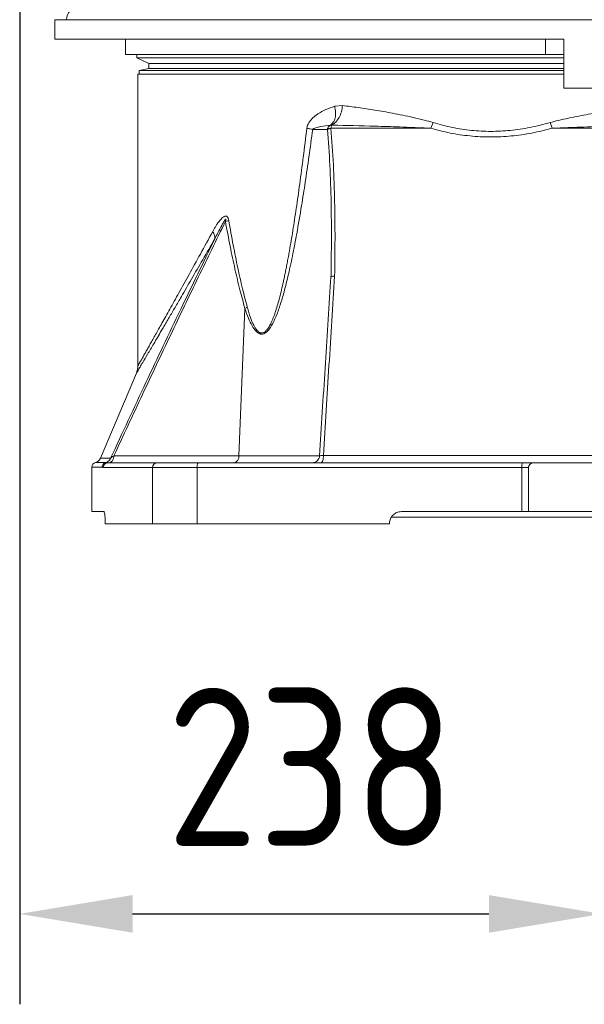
# Model space of a CAD drawing. Header units: millimetres. Extents: x 51337 to 61814, y -21781 to -12277.
# Tile 61 of 256: x 52448 to 52679, y -16091 to -15688. Entities that reach past the tile are written whole.
import ezdxf

# ---------------------------------------------------------------- set-up
doc = ezdxf.new("R2010")
doc.units = ezdxf.units.MM
doc.header["$LTSCALE"] = 0.3175
for name, color, linetype, lineweight in [('1轮廓实线层', 7, 'Continuous', 18), ('7标注层', 4, 'Continuous', 13), ('粗实线', 7, 'Continuous', 18)]:
    doc.layers.add(name, color=color, linetype=linetype, lineweight=lineweight)
doc.styles.add('标准汉字', font='gbenor.shx', dxfattribs={"bigfont": 'gbcbig.shx'})
doc.dimstyles.new('M1：18.5', dxfattribs={"dimscale": 18.5, "dimtxt": 3.5, "dimasz": 2.5, "dimexe": 2, "dimexo": 0, "dimgap": 1.5, "dimtad": 1, "dimdec": 4, "dimdsep": 46, "dimtxsty": '标准汉字', "dimcen": 5, "dimdle": 5, "dimclrd": 1, "dimclre": 1, "dimclrt": 256, "dimadec": 4, "dimazin": 2, "dimtfac": 1, "dimtdec": 4, "dimtmove": 2, "dimatfit": 3, "dimfxl": 1, "dimfrac": 2, "dimtolj": 1, "dimarcsym": 0})

# ---------------------------------------------------------------- blocks, each defined once
blk = doc.blocks.new('*D16')
at = {"layer": '7标注层', "color": 1, "lineweight": -2, "ltscale": 30, "transparency": 16777216}
for p, q in [((52447.9, -15631.07), (52447.9, -16091.16)), ((52686.28, -15914.63), (52686.28, -16091.16)), ((52494.15, -16054.16), (52640.03, -16054.16))]:
    blk.add_line(p, q, dxfattribs=at)
at = {"layer": '7标注层', "color": 1, "lineweight": 18, "transparency": 16777216}
for points in [[(52494.15, -16046.45), (52494.15, -16061.86), (52447.9, -16054.16)], [(52640.03, -16061.86), (52640.03, -16046.45), (52686.28, -16054.16)]]:
    blk.add_solid(points, dxfattribs=at)
at = {"layer": 'Defpoints', "color": 0, "lineweight": 18, "transparency": 16777216}
for p in [(52447.9, -15631.07), (52686.28, -15914.63), (52686.28, -16054.16)]:
    blk.add_point(p, dxfattribs=at)
at = {"layer": '7标注层', "transparency": 16777216, "insert": (52567.09, -15994.03), "char_height": 64.75, "attachment_point": 5, "style": '标准汉字'}
blk.add_mtext('\\A1;238', dxfattribs=at)

msp = doc.modelspace()

# ---------------------------------------------------------------- linework, layer by layer
at = {"layer": '1轮廓实线层', "ltscale": 30}
for centre, radius, start, end in [((52472.00411, -15688.15513), 4.94757, 90.6235351, 180.6104626), ((52478.18569, -15866.50784), 3, 285.0498234, 337.0608883), ((52535.10392, -15866.98225), 2.58878, 282.6878898, 6.4751374), ((52479.48399, -15871.33634), 2, 105.0498234, 180), ((52484.10954, -15871.50125), 1.99343, 90.1928653, 180.1891851), ((52504.24466, -15871.4729), 1.96541, 91.0597829, 181.018383), ((52523.7159, -15871.0231), 3.1583, 151.3291298, 188.8284444), ((52567.73012, -15866.50792), 2.9999, 270.000948, 315.2268252), ((52659.22938, -15871.0119), 5.69631, 164.6898987, 184.9946092), ((52658.28392, -15871.50784), 2, 90, 180)]:
    msp.add_arc(centre, radius, start, end, dxfattribs=at)
at = {"layer": '粗实线', "ltscale": 30}
for p, q in [((52462.28392, -15688.20784), (52462.28392, -15696.20786)), ((52467.05682, -15688.20784), (52462.28392, -15688.20784)), ((52910.28391, -15688.20784), (52467.05682, -15688.20784)), ((52462.28392, -15696.20786), (52670.65846, -15696.20786)), ((52491.2839, -15696.20786), (52491.2839, -15702.50783)), ((52663.20857, -15702.50783), (52663.20857, -15696.20786)), ((52670.65846, -15716.20784), (52670.65846, -15696.20786)), ((52663.20857, -15702.50783), (52491.2839, -15702.50783)), ((52495.9218, -15702.50783), (52495.9218, -15703.87707)), ((52670.65846, -15702.50783), (52663.20857, -15702.50783)), ((52495.9218, -15703.87707), (52500.85009, -15706.20195)), ((52670.65846, -15703.87707), (52495.9218, -15703.87707)), ((52500.85009, -15706.20195), (52500.85009, -15708.2387)), ((52670.65846, -15706.20195), (52500.85009, -15706.20195)), ((52496.28393, -15710.50784), (52496.28393, -15830.03864)), ((52496.28393, -15710.50784), (52670.65846, -15710.50784)), ((52500.85009, -15708.2387), (52496.78392, -15708.95949)), ((52496.78392, -15708.95949), (52496.78392, -15710.50784)), ((52670.65846, -15708.95949), (52496.78392, -15708.95949)), ((52670.65846, -15708.2387), (52500.85009, -15708.2387)), ((52701.90937, -15716.20784), (52670.65846, -15716.20784)), ((52576.88076, -15723.65794), (52580.08576, -15723.3747)), ((52617.1862, -15730.31685), (52616.23443, -15732.66218)), ((52665.1279, -15730.32448), (52665.93445, -15732.66361)), ((52567.88145, -15733.10182), (52573.9286, -15733.10182)), ((52575.78106, -15731.35487), (52575.14576, -15731.40815)), ((52665.93445, -15732.66355), (52685.90986, -15732.66402)), ((52533.50178, -15770.35174), (52532.14277, -15770.80182)), ((52540.13608, -15806.36415), (52537.6762, -15866.69031)), ((52495.6858, -15832.85526), (52480.94846, -15867.6771)), ((52480.94846, -15867.6771), (52485.13858, -15867.6771)), ((52486.47965, -15866.69031), (52537.6762, -15866.69031)), ((52537.6762, -15866.69031), (52570.83539, -15866.69031)), ((52477.484, -15871.33635), (52477.484, -15889.50783)), ((52481.69507, -15871.33635), (52477.484, -15871.33635)), ((52478.96467, -15869.40495), (52483.16679, -15869.40495)), ((52502.27956, -15871.50783), (52482.11611, -15871.50783)), ((52484.10283, -15869.50782), (52504.20831, -15869.50782)), ((52520.59502, -15871.50783), (52502.27956, -15871.50783)), ((52502.27956, -15871.50783), (52502.27956, -15894.50783)), ((52504.20831, -15869.50782), (52520.94484, -15869.50782)), ((52653.5547, -15871.50783), (52520.59502, -15871.50783)), ((52520.59502, -15894.50783), (52520.59502, -15871.50783)), ((52520.94484, -15869.50782), (52653.73523, -15869.50782)), ((52656.28391, -15871.50783), (52653.5547, -15871.50783)), ((52653.5547, -15889.50783), (52653.5547, -15871.50783)), ((52653.73523, -15869.50782), (52658.28391, -15869.50782)), ((52656.28391, -15871.50783), (52656.28391, -15889.50783)), ((52714.28392, -15869.50782), (52658.28391, -15869.50782)), ((52482.3337, -15889.50783), (52477.484, -15889.50783)), ((52686.28399, -15891.82464), (52600.04492, -15891.82464)), ((52653.5547, -15889.50783), (52604.26397, -15889.50783)), ((52656.28391, -15889.50783), (52653.5547, -15889.50783)), ((52656.28391, -15889.50783), (52716.28391, -15889.50783)), ((52502.27956, -15894.50783), (52482.94542, -15894.50783)), ((52520.59502, -15894.50783), (52502.27956, -15894.50783)), ((52599.26398, -15894.50783), (52520.59502, -15894.50783))]:
    msp.add_line(p, q, dxfattribs=at)
for points, knots in [([(52565.47813, -15732.65174), (52565.52985, -15732.35952), (52565.63764, -15731.75055), (52566.00623, -15730.87915), (52566.52197, -15730.01302), (52567.19602, -15729.16242), (52568.01374, -15728.32785), (52568.97189, -15727.51592), (52570.67574, -15726.29842), (52573.27484, -15724.85027), (52575.65122, -15724.0645), (52576.88076, -15723.65794)], [0, 0, 0, 0, 17352.588513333, 36161.45140291, 57112.99772974, 80704.645782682, 106528.621409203, 134845.821932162, 165836.384788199, 250571.905494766, 341418.281646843, 341418.281646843, 341418.281646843, 341418.281646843]), ([(52576.88076, -15723.65794), (52577.0351, -15724.47392), (52577.35517, -15726.16618), (52577.11903, -15728.46296), (52576.39362, -15730.34078), (52575.56075, -15731.05319), (52575.14576, -15731.40815)], [0, 0, 0, 0, 37691.927194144, 78169.54077634, 120341.267770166, 162221.782947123, 162221.782947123, 162221.782947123, 162221.782947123]), ([(52580.08576, -15723.3747), (52579.96028, -15724.21572), (52579.69973, -15725.96185), (52578.69303, -15728.32869), (52577.35286, -15730.26024), (52576.30421, -15730.99054), (52575.78106, -15731.35487)], [0, 0, 0, 0, 37551.472407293, 77964.927813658, 120196.125503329, 162238.225561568, 162238.225561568, 162238.225561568, 162238.225561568]), ([(52580.08576, -15723.3747), (52582.21848, -15723.61973), (52586.57408, -15724.12015), (52593.41559, -15725.17491), (52599.51528, -15726.25879), (52604.76466, -15727.29562), (52609.09095, -15728.22887), (52613.25696, -15729.19313), (52615.97278, -15729.96978), (52617.18624, -15730.31679)], [0, 0, 0, 0, 48951.102505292, 99971.759538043, 152622.542115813, 182548.158022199, 213337.142840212, 245276.327867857, 271073.715526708, 271073.715526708, 271073.715526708, 271073.715526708]), ([(52665.12782, -15730.32454), (52666.23826, -15730.02449), (52668.69612, -15729.36034), (52672.58988, -15728.50108), (52676.6737, -15727.67258), (52680.75949, -15726.91091), (52683.44057, -15726.45775), (52684.80849, -15726.22654)], [0, 0, 0, 0, 34639.290223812, 76671.544529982, 119800.362892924, 159701.692107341, 201267.001921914, 201267.001921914, 201267.001921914, 201267.001921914]), ([(52617.18623, -15730.31685), (52619.77949, -15731.03483), (52624.89479, -15732.45105), (52632.81893, -15733.62376), (52640.77037, -15734.04561), (52648.80676, -15733.62728), (52656.97078, -15732.45765), (52662.3845, -15731.04194), (52665.12784, -15730.32454)], [0, 0, 0, 0, 39948.449999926, 78799.742714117, 116889.285086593, 154970.124025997, 193774.03349722, 233638.14035963, 233638.14035963, 233638.14035963, 233638.14035963]), ([(52567.88145, -15733.10182), (52567.37671, -15736.83361), (52566.40156, -15744.0435), (52564.87929, -15754.44787), (52563.23459, -15764.9605), (52561.95289, -15772.45404), (52561.08163, -15777.19696), (52560.82412, -15778.5766), (52560.56679, -15779.93273), (52560.30976, -15781.26536), (52560.05292, -15782.57449), (52559.3089, -15786.30167), (52558.08565, -15792.03959), (52556.34049, -15799.10329), (52555.0585, -15803.48075), (52554.34399, -15805.64609), (52554.1369, -15806.25717), (52553.92994, -15806.85141), (52553.72317, -15807.42885), (52553.51654, -15807.98948), (52552.83213, -15809.79097), (52551.69078, -15812.43762), (52550.08169, -15815.00592), (52548.7773, -15816.25349), (52547.85395, -15816.77761), (52547.07732, -15816.91074), (52546.47449, -15816.83476), (52545.62941, -15816.56421), (52544.37453, -15815.5582), (52542.89933, -15813.35062), (52541.43879, -15810.22117), (52540.598, -15807.73181), (52540.13608, -15806.36415)], [0, 0, 0, 0, 115119.400250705, 222412.66372783, 321903.3276016, 441337.538448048, 455980.190715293, 470392.686744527, 484575.409250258, 498527.902170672, 512251.138344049, 525745.437851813, 615893.711207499, 693832.843032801, 752515.960184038, 759529.591028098, 766389.266564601, 773095.846601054, 779651.27821127, 786055.413176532, 792309.303667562, 841823.304021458, 880223.185305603, 896057.070601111, 910311.97365426, 923749.301447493, 930455.774118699, 937297.495578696, 962398.491014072, 993208.803130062, 1031489.34610502, 1078163.412548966, 1078163.412548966, 1078163.412548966, 1078163.412548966]), ([(52541.09545, -15805.91402), (52541.50673, -15807.33207), (52542.24673, -15809.88351), (52543.54848, -15813.0815), (52544.71819, -15815.03222), (52545.68467, -15815.97207), (52546.40557, -15816.37906), (52547.18227, -15816.47829), (52547.99759, -15816.19943), (52548.80251, -15815.55827), (52549.4642, -15814.741), (52550.01698, -15813.88406), (52550.47485, -15813.06291), (52550.93425, -15812.12831), (52551.39543, -15811.07998), (52551.85838, -15809.91787), (52552.32319, -15808.64188), (52553.20224, -15806.02196), (52554.44205, -15801.63734), (52555.53, -15797.01398), (52556.2822, -15793.51993), (52556.69489, -15791.5267), (52557.10927, -15789.44996), (52557.52515, -15787.28968), (52557.94279, -15785.04589), (52558.70753, -15780.79946), (52559.80467, -15774.2651), (52561.2033, -15765.15575), (52562.62241, -15755.13456), (52564.06812, -15744.20282), (52564.99605, -15736.60106), (52565.47813, -15732.65174)], [0, 0, 0, 0, 46844.189410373, 84285.149899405, 113255.267016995, 125174.076820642, 135890.492425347, 147451.865857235, 159265.405847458, 172312.511781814, 187335.03860636, 197009.351161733, 207554.222218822, 219019.774113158, 231443.745577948, 244855.529478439, 259280.178227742, 274736.236093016, 332273.305533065, 401351.404980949, 421380.274128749, 442218.296274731, 463867.270132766, 486330.393777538, 509607.965282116, 533703.350370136, 618224.029306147, 711737.679953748, 814277.463223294, 925866.860437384, 1046526.174721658, 1046526.174721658, 1046526.174721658, 1046526.174721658]), ([(52565.47813, -15732.65174), (52565.9497, -15732.72886), (52566.89293, -15732.88311), (52567.55192, -15733.02891), (52567.88145, -15733.10182)], [0, 0, 0, 0, 45724.249628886, 91456.922024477, 91456.922024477, 91456.922024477, 91456.922024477]), ([(52575.14576, -15731.40815), (52573.82775, -15731.56631), (52571.89082, -15731.79874), (52569.56077, -15732.30586), (52568.51725, -15732.64077), (52568.11404, -15732.863), (52567.95469, -15732.98801), (52567.90313, -15733.06812), (52567.88145, -15733.10182)], [0, 0, 0, 0, 130952.95361968, 192445.283092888, 217469.614240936, 226839.331935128, 230311.999582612, 232833.038440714, 232833.038440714, 232833.038440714, 232833.038440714]), ([(52573.9286, -15733.10182), (52573.94195, -15732.98382), (52573.9696, -15732.73949), (52574.10378, -15732.38298), (52574.31128, -15732.04535), (52574.64527, -15731.68175), (52574.95456, -15731.51267), (52575.14576, -15731.40815)], [0, 0, 0, 0, 31574.503063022, 65380.734912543, 101329.024734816, 139063.942548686, 200156.133168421, 200156.133168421, 200156.133168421, 200156.133168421]), ([(52575.31006, -15732.66045), (52575.15986, -15732.68649), (52574.85641, -15732.7391), (52574.46494, -15732.84651), (52574.13842, -15732.96841), (52573.99796, -15733.05772), (52573.9286, -15733.10182)], [0, 0, 0, 0, 40249.536039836, 81319.462731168, 122275.101912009, 162220.819255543, 162220.819255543, 162220.819255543, 162220.819255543]), ([(52573.9286, -15733.10182), (52574.28688, -15737.95747), (52575.01256, -15747.79243), (52575.46208, -15762.80827), (52575.60244, -15778.02815), (52575.45332, -15788.22221), (52575.37834, -15793.34835)], [0, 0, 0, 0, 40210.542375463, 81445.203487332, 121526.136891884, 162067.337733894, 162067.337733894, 162067.337733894, 162067.337733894]), ([(52575.78106, -15731.35487), (52575.66059, -15731.52089), (52575.45156, -15731.80895), (52575.35217, -15732.40706), (52575.31006, -15732.66045)], [0, 0, 0, 0, 52738.429539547, 91505.605481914, 91505.605481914, 91505.605481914, 91505.605481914]), ([(52576.86243, -15793.18729), (52576.93272, -15788.08422), (52577.07383, -15777.84009), (52576.91549, -15762.61127), (52576.43802, -15747.47748), (52575.68609, -15737.59999), (52575.31006, -15732.66045)], [0, 0, 0, 0, 40158.390618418, 80615.70739763, 121368.023683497, 162133.4108339, 162133.4108339, 162133.4108339, 162133.4108339]), ([(52575.31006, -15732.66045), (52582.07952, -15732.66075), (52595.60505, -15732.66137), (52609.36251, -15732.66187), (52616.23443, -15732.66212)], [0, 0, 0, 0, 45824.406802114, 91558.281748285, 91558.281748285, 91558.281748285, 91558.281748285]), ([(52616.23443, -15732.66212), (52616.19371, -15732.65985), (52616.12097, -15732.6558), (52615.99101, -15732.64894), (52615.79958, -15732.63862), (52615.45736, -15732.62064), (52614.84526, -15732.58926), (52613.74975, -15732.53521), (52611.78801, -15732.44416), (52608.27502, -15732.29393), (52601.99678, -15732.05426), (52590.8153, -15731.67881), (52581.65565, -15731.48145), (52575.78106, -15731.35487)], [0, 0, 0, 0, 1228.451669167, 2194.128967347, 3919.433185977, 7003.195520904, 12518.470635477, 22390.371711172, 40077.712789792, 71798.560207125, 128725.33166982, 230770.326433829, 413254.720179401, 413254.720179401, 413254.720179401, 413254.720179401]), ([(52665.93438, -15732.66367), (52663.15986, -15733.35398), (52657.61357, -15734.73393), (52649.15508, -15735.90372), (52640.67803, -15736.329), (52632.29243, -15735.90173), (52624.08812, -15734.73007), (52618.85236, -15733.35149), (52616.23442, -15732.66218)], [0, 0, 0, 0, 38847.45862984, 77656.580719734, 116816.124688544, 156032.120505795, 194890.215009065, 233750.239448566, 233750.239448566, 233750.239448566, 233750.239448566]), ([(52685.99151, -15731.8919), (52682.22253, -15732.01413), (52676.98112, -15732.18412), (52670.30402, -15732.44961), (52667.3879, -15732.59239), (52665.93453, -15732.66355)], [0, 0, 0, 0, 73165.467269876, 101749.273941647, 130149.613894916, 130149.613894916, 130149.613894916, 130149.613894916]), ([(52486.47965, -15866.69031), (52490.37966, -15858.30096), (52498.07248, -15841.75286), (52509.59826, -15817.39351), (52520.9001, -15793.80355), (52528.43211, -15778.39352), (52532.14274, -15770.80182)], [0, 0, 0, 0, 42074.31619124, 82992.132325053, 122755.236945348, 161365.772916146, 161365.772916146, 161365.772916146, 161365.772916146]), ([(52526.92662, -15774.90464), (52527.14308, -15774.51575), (52527.56071, -15773.76543), (52528.19185, -15772.71924), (52528.79691, -15771.78479), (52529.3767, -15770.96412), (52529.93374, -15770.25181), (52530.46431, -15769.65392), (52530.96495, -15769.17822), (52531.42793, -15768.83311), (52531.91135, -15768.58908), (52532.3392, -15768.52465), (52532.68903, -15768.65406), (52532.91295, -15768.83251), (52533.10718, -15769.09582), (52533.33949, -15769.57798), (52533.4351, -15770.03377), (52533.50178, -15770.35168)], [0, 0, 0, 0, 63184.372346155, 121905.144277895, 176213.938113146, 226180.714919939, 271896.201582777, 314377.582056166, 351926.980297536, 384805.91765102, 413403.295622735, 450492.57041385, 466704.283555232, 482207.220718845, 497796.275806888, 514256.647570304, 552211.390365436, 552211.390365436, 552211.390365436, 552211.390365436]), ([(52532.14274, -15770.80176), (52532.2012, -15770.61478), (52532.28169, -15770.35734), (52532.34668, -15770.06088), (52532.36045, -15769.93623), (52532.35999, -15769.8772), (52532.35176, -15769.843), (52532.34243, -15769.82572), (52532.32972, -15769.81542), (52532.30752, -15769.8108), (52532.27198, -15769.82427), (52532.17114, -15769.90291), (52532.00871, -15770.11479), (52531.72767, -15770.52814), (52531.256, -15771.31084), (52530.33183, -15772.9569), (52529.33188, -15774.86072), (52528.4948, -15776.49335), (52528.0819, -15777.3081), (52527.90034, -15777.66648), (52527.80936, -15777.84607)], [0, 0, 0, 0, 34962.316792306, 48138.78658795, 53141.969461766, 56980.655833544, 58515.873330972, 59883.724476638, 61219.72451637, 62653.340938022, 66161.743710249, 70834.391789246, 92156.24819876, 120178.719687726, 170873.75315241, 269723.579127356, 483018.600502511, 579336.53986407, 617383.029754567, 655598.59333429, 655598.59333429, 655598.59333429, 655598.59333429]), ([(52540.13608, -15806.36415), (52539.43446, -15803.82884), (52537.96517, -15798.51956), (52535.97347, -15790.02942), (52533.98927, -15780.7175), (52532.77403, -15774.1917), (52532.14277, -15770.80182)], [0, 0, 0, 0, 35408.561928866, 74150.297126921, 116269.760254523, 161800.529911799, 161800.529911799, 161800.529911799, 161800.529911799]), ([(52533.50178, -15770.35168), (52534.10211, -15773.74498), (52535.25696, -15780.27265), (52537.14309, -15789.58836), (52539.03404, -15798.07294), (52540.42977, -15803.38194), (52541.09545, -15805.91402)], [0, 0, 0, 0, 45628.700352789, 87775.777415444, 126471.84606465, 161756.151272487, 161756.151272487, 161756.151272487, 161756.151272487]), ([(52496.29686, -15829.90274), (52496.29258, -15829.91022), (52496.2032, -15830.06646), (52496.5329, -15829.47931), (52497.32859, -15828.06843), (52498.45774, -15826.06891), (52499.54099, -15824.14987), (52500.39624, -15822.63389), (52501.34939, -15820.9432), (52502.40057, -15819.07677), (52503.54918, -15817.03508), (52504.78929, -15814.82777), (52506.67357, -15811.46882), (52509.37741, -15806.63639), (52513.10491, -15799.94949), (52517.28767, -15792.4132), (52521.90359, -15784.06048), (52525.22723, -15778.00227), (52526.92662, -15774.9047)], [0, 0, 0, 0, 2370.156644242, 49499.829711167, 97119.340628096, 145630.860518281, 166796.951618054, 188225.51503979, 209943.748438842, 231978.218624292, 254353.855378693, 277094.91287369, 299921.301747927, 351843.694967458, 406023.692532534, 462643.225861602, 521861.939472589, 583819.543197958, 583819.543197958, 583819.543197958, 583819.543197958]), ([(52526.92659, -15774.9047), (52527.23506, -15775.42286), (52527.85471, -15776.46374), (52527.82452, -15777.38395), (52527.80936, -15777.84607)], [0, 0, 0, 0, 45421.504543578, 91243.139438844, 91243.139438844, 91243.139438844, 91243.139438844]), ([(52527.80936, -15777.84607), (52523.13808, -15787.46318), (52513.64929, -15806.99845), (52499.43211, -15836.94937), (52489.95057, -15857.33244), (52485.13858, -15867.6771)], [0, 0, 0, 0, 41593.153894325, 84488.372246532, 128692.18138785, 128692.18138785, 128692.18138785, 128692.18138785]), ([(52527.80936, -15777.84607), (52526.13961, -15780.74943), (52522.86481, -15786.44363), (52518.29325, -15794.33948), (52514.99468, -15800.0123), (52512.79273, -15803.78787), (52511.52614, -15805.95668), (52510.30617, -15808.04294), (52509.13294, -15810.0467), (52508.0067, -15811.96806), (52506.92757, -15813.80687), (52505.11831, -15816.88668), (52502.77181, -15820.8728), (52500.21868, -15825.19868), (52498.37972, -15828.30756), (52497.12356, -15830.42863), (52496.30294, -15831.81339), (52495.82856, -15832.61459), (52495.64436, -15832.92687), (52495.68535, -15832.85926), (52495.68738, -15832.85591)], [0, 0, 0, 0, 64482.20803385, 126465.702418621, 186105.539913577, 205693.592619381, 225042.493525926, 244159.535920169, 263052.386149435, 281729.032131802, 300197.31168008, 318465.795582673, 377855.982226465, 435172.560318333, 490794.491114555, 531653.990228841, 571978.402697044, 611960.593209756, 651798.229454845, 653871.617323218, 653871.617323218, 653871.617323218, 653871.617323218]), ([(52575.1913, -15795.28729), (52574.81902, -15801.21808), (52574.07598, -15813.05559), (52572.93247, -15830.9357), (52571.80893, -15848.81553), (52571.08654, -15860.74431), (52570.72646, -15866.69031)], [0, 0, 0, 0, 40638.020084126, 81111.000559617, 121689.526707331, 162018.564156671, 162018.564156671, 162018.564156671, 162018.564156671]), ([(52572.27914, -15866.50342), (52572.64938, -15860.39035), (52573.39191, -15848.13066), (52574.54898, -15829.74053), (52575.72419, -15811.38718), (52576.48347, -15799.24667), (52576.86243, -15793.18729)], [0, 0, 0, 0, 40381.520405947, 80984.592844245, 121608.377848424, 162086.886514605, 162086.886514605, 162086.886514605, 162086.886514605]), ([(52575.37834, -15793.34835), (52575.37626, -15793.35001), (52575.37195, -15793.35345), (52575.36262, -15793.37406), (52575.34341, -15793.4489), (52575.30055, -15793.75852), (52575.24879, -15794.38816), (52575.21256, -15794.95469), (52575.1913, -15795.28729)], [0, 0, 0, 0, 2878.207307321, 5962.691916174, 13409.975754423, 35903.167849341, 117270.615494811, 232953.174928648, 232953.174928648, 232953.174928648, 232953.174928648]), ([(52575.37834, -15793.34835), (52575.43405, -15793.32854), (52575.55288, -15793.2863), (52575.89178, -15793.23666), (52576.29805, -15793.20459), (52576.62223, -15793.1922), (52576.79453, -15793.18831), (52576.84145, -15793.1877), (52576.85589, -15793.18736), (52576.86067, -15793.18731), (52576.86243, -15793.18729)], [0, 0, 0, 0, 71081.668098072, 151608.016070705, 227574.830085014, 282997.438421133, 297560.749936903, 301665.55609889, 302937.433671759, 303685.855760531, 303685.855760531, 303685.855760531, 303685.855760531]), ([(52541.09545, -15805.91402), (52540.94515, -15805.98934), (52540.64452, -15806.14001), (52540.30557, -15806.28943), (52540.13608, -15806.36415)], [0, 0, 0, 0, 45654.310368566, 91317.793912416, 91317.793912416, 91317.793912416, 91317.793912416]), ([(52496.28393, -15829.90769), (52496.2586, -15830.4135), (52496.20768, -15831.43045), (52495.85709, -15832.3864), (52495.68088, -15832.86688)], [0, 0, 0, 0, 45297.986978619, 91073.690686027, 91073.690686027, 91073.690686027, 91073.690686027]), ([(52485.13858, -15867.6771), (52485.00244, -15867.93692), (52484.73016, -15868.45657), (52484.06056, -15869.04257), (52483.50327, -15869.31046), (52483.19546, -15869.3969), (52483.16679, -15869.40495)], [0, 0, 0, 0, 52004.211198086, 104006.899237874, 156010.526430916, 161350.723332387, 161350.723332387, 161350.723332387, 161350.723332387]), ([(52486.47965, -15866.69031), (52486.43649, -15867.06495), (52486.35018, -15867.81423), (52485.88119, -15868.73977), (52485.23449, -15869.38302), (52484.72882, -15869.46622), (52484.47598, -15869.50782)], [0, 0, 0, 0, 40341.350061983, 80683.164650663, 121024.208638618, 161364.994930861, 161364.994930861, 161364.994930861, 161364.994930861]), ([(52485.13858, -15867.6771), (52485.13858, -15867.67709), (52485.13857, -15867.58627), (52485.42539, -15867.4381), (52485.85812, -15867.06644), (52486.25432, -15866.80298), (52486.47963, -15866.69032), (52486.47965, -15866.69031)], [0, 0, 0, 0, 5.030083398, 45982.038838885, 136625.158221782, 199105.944191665, 199111.454371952, 199111.454371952, 199111.454371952, 199111.454371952]), ([(52570.72646, -15866.69034), (52570.66726, -15867.06962), (52570.55439, -15867.79277), (52570.07721, -15868.34499), (52569.85031, -15868.60759)], [0, 0, 0, 0, 47978.779138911, 91477.357114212, 91477.357114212, 91477.357114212, 91477.357114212]), ([(52570.72652, -15866.69034), (52570.72652, -15866.69034), (52570.72652, -15866.69034), (52570.78026, -15866.65948), (52571.14379, -15866.6112), (52571.67687, -15866.56747), (52572.08354, -15866.50342), (52572.27912, -15866.50342), (52572.27914, -15866.50342)], [0, 0, 0, 0, 4.70072615, 61563.117108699, 123274.924927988, 185201.91670121, 232892.550880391, 232897.396277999, 232897.396277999, 232897.396277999, 232897.396277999]), ([(52572.27917, -15866.50342), (52572.26416, -15866.89697), (52572.23416, -15867.68406), (52572.00107, -15868.6773), (52571.66753, -15869.37231), (52571.40299, -15869.46265), (52571.27071, -15869.50782)], [0, 0, 0, 0, 40547.907429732, 81094.615288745, 121642.799314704, 162190.044734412, 162190.044734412, 162190.044734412, 162190.044734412]), ([(52572.27911, -15866.50342), (52581.71462, -15866.50342), (52600.58566, -15866.50341), (52629.06897, -15866.50346), (52657.49624, -15866.50345), (52676.43243, -15866.50345), (52685.90986, -15866.50345)], [0, 0, 0, 0, 41344.963315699, 82689.930081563, 122511.201926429, 162411.058431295, 162411.058431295, 162411.058431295, 162411.058431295]), ([(52483.16679, -15869.40495), (52482.96269, -15869.4816), (52482.55447, -15869.63492), (52482.08021, -15870.10012), (52481.75685, -15870.6817), (52481.71566, -15871.11813), (52481.69507, -15871.33635)], [0, 0, 0, 0, 40333.071760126, 80667.107626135, 121000.116989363, 161334.867248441, 161334.867248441, 161334.867248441, 161334.867248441]), ([(52482.11611, -15871.50783), (52482.02063, -15871.45983), (52481.87814, -15871.3882), (52481.74048, -15871.34921), (52481.69507, -15871.33635)], [0, 0, 0, 0, 60981.658758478, 91002.032156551, 91002.032156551, 91002.032156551, 91002.032156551]), ([(52483.16679, -15869.40495), (52483.23469, -15869.4123), (52483.42405, -15869.43282), (52483.83757, -15869.47851), (52484.10283, -15869.50782)], [0, 0, 0, 0, 32629.891483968, 91010.476133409, 91010.476133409, 91010.476133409, 91010.476133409]), ([(52482.3337, -15889.50783), (52482.40121, -15889.56371), (52482.53624, -15889.67547), (52482.72073, -15890.54746), (52482.86132, -15891.82898), (52482.93518, -15893.23305), (52482.94256, -15894.15141), (52482.94542, -15894.50783)], [0, 0, 0, 0, 43129.45212084, 86263.274499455, 129271.280537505, 171979.088682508, 199067.950343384, 199067.950343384, 199067.950343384, 199067.950343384]), ([(52599.26398, -15894.50783), (52599.31865, -15893.94896), (52599.428, -15892.83127), (52600.27978, -15891.34038), (52601.53532, -15890.20929), (52602.94315, -15889.59745), (52603.88307, -15889.53368), (52604.26397, -15889.50783)], [0, 0, 0, 0, 42623.420054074, 85242.1727764, 128012.104954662, 171098.386033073, 200455.610770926, 200455.610770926, 200455.610770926, 200455.610770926])]:
    msp.add_open_spline(points, degree=3, knots=knots, dxfattribs=at)

# ---------------------------------------------------------------- dimensions: what is measured, and where the dimension line sits
at = {"layer": '7标注层', "ltscale": 30}
dim = msp.add_linear_dim(base=(52686.28392, -16054.15519), p1=(52447.90308, -15631.07259), p2=(52686.28392, -15914.63381), dimstyle='M1：18.5', override={"dimdec": 0, "dimsah": 1, "dimtzin": 8}, dxfattribs=at)
dim.commit()
dim.dimension.update_dxf_attribs({"geometry": '*D16', "text_midpoint": (52567.0935, -15994.03019)})

doc.saveas('drawing.dxf')
